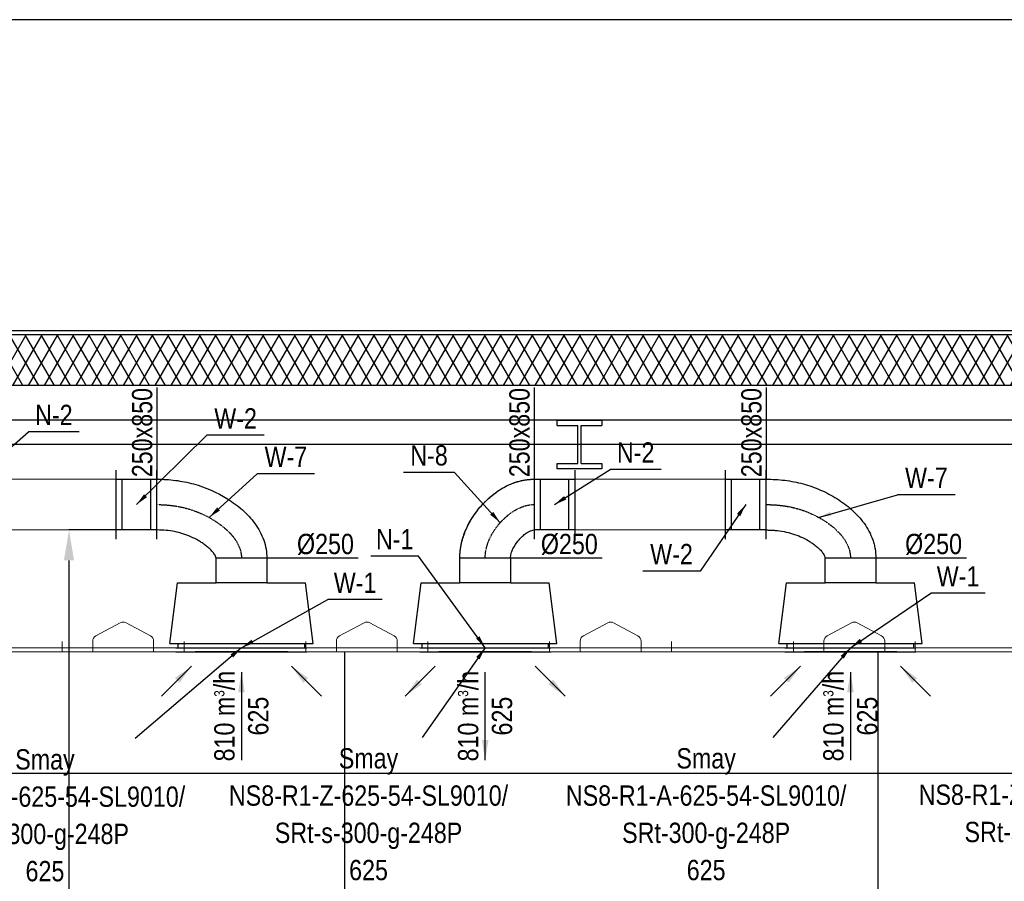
# Model space of a CAD drawing. Header units: millimetres. Extents: x -32221 to 212500, y 31663 to 93766.
# Tile 194 of 256: x 30783 to 35631, y 86812 to 91053. Entities that reach past the tile are written whole.
import ezdxf

# ---------------------------------------------------------------- set-up
doc = ezdxf.new("R2010")
doc.units = ezdxf.units.MM
doc.linetypes.add('DASHDOT', pattern=[1, 0.5, -0.25, 0, -0.25])
for name, color, linetype in [('dwuteowniki', 250, 'Continuous'), ('FLUID-N', 7, 'Continuous'), ('FLUID-N-100-ARRGR', 7, 'Continuous'), ('FLUID-N-100-INF', 7, 'Continuous'), ('FLUID-N-100-NUM', 7, 'Continuous'), ('FLUID-N-SYM', 7, 'Continuous'), ('FLUID-W', 7, 'Continuous'), ('FLUID-W-100-ARRGR', 7, 'Continuous'), ('FLUID-W-100-INF', 7, 'Continuous'), ('FLUID-W-100-NUM', 7, 'Continuous'), ('FLUID-W-SYM', 7, 'Continuous'), ('osie', 250, 'Continuous'), ('plyty scienne', 250, 'Continuous'), ('Sciany', 250, 'Continuous')]:
    doc.layers.add(name, color=color, linetype=linetype)
for name, color, linetype, lineweight in [('kasetony', 42, 'Continuous', 5), ('lampy', 30, 'Continuous', 9), ('urządzenia', 3, 'Continuous', 15)]:
    doc.layers.add(name, color=color, linetype=linetype, lineweight=lineweight)
doc.styles.add('FDBES', font='simplex.shx')
doc.styles.get("Standard").update_dxf_attribs({"font": 'ARIALN.TTF'})
doc.linetypes.add('ZIGZAG', pattern='A,0.0001,-0.2,[131,ltypeshp.shx,S=0.2,R=0,X=-0.2,Y=0],-0.4,[131,ltypeshp.shx,S=0.2,R=180,X=0.2,Y=0],-0.2', length=0.8001)
doc.dimstyles.new('FDBES', dxfattribs={"dimscale": 50, "dimtxt": 4, "dimasz": 2.5, "dimexe": 0.8, "dimexo": 2, "dimgap": 1, "dimtad": 1, "dimdsep": 46, "dimtxsty": 'FDBES', "dimcen": 2.5, "dimclrd": 4, "dimclre": 5, "dimadec": 0, "dimazin": 0, "dimtfac": 1, "dimtmove": 0, "dimatfit": 3, "dimfxl": 1, "dimarcsym": 0})
doc.dimstyles.new('ISO-25', dxfattribs={"dimtxt": 2.5, "dimasz": 2.5, "dimexe": 1.25, "dimexo": 0.625, "dimtad": 1, "dimtxsty": 'Standard', "dimcen": 2.5, "dimadec": 0, "dimazin": 0, "dimtfac": 1, "dimtmove": 0, "dimatfit": 3, "dimfxl": 1, "dimarcsym": 0})

# ---------------------------------------------------------------- blocks, each defined once
blk = doc.blocks.new('*U4652')
at = {"color": 14, "linetype": 'Continuous', "lineweight": -2}
for p, q in [((0, 125), (0, 119.9)), ((0, 119.9), (0, -119.9)), ((0, -119.9), (0, -125))]:
    blk.add_line(p, q, dxfattribs=at)
at = {"color": 20, "linetype": 'ZIGZAG', "lineweight": -2, "ltscale": 50}
for points, knots in [([(-389.5, -415.7), (-389.4, -400.2), (-388.7, -369.3), (-383.1, -307.7), (-368.6, -232.4), (-338.2, -146.4), (-296, -66.2), (-242.3, 7.1), (-186.3, 59.4), (-134, 92), (-98.6, 107.6), (-69, 116.5), (-38.7, 123.3), (-15.5, 124.4), (0, 125)], [0, 0, 0, 0, 46.439989, 92.879979, 185.759958, 278.639937, 371.519915, 464.399894, 557.279873, 603.719863, 650.159852, 673.379847, 696.599841, 743.039831, 743.039831, 743.039831, 743.039831]), ([(-139.5, -415.7), (-139.4, -408.2), (-139.3, -393.2), (-137.3, -363.3), (-132.4, -326.6), (-121.9, -284.6), (-106.9, -244.9), (-90.8, -213.8), (-76, -190.1), (-63.9, -173.2), (-50.5, -157.3), (-38.3, -145.3), (-27.7, -136.8), (-19.2, -131.2), (-11.8, -127.5), (-6.2, -125.7), (-2.8, -125.1), (-0.9, -125), (0, -125)], [0, 0, 0, 0, 22.518812, 45.037625, 90.075249, 135.112874, 180.150499, 225.188124, 247.706936, 270.225748, 292.744561, 315.263373, 326.522779, 337.782186, 349.041592, 354.671295, 357.486146, 360.300998, 360.300998, 360.300998, 360.300998])]:
    blk.add_open_spline(points, degree=3, knots=knots, dxfattribs=at)
at = {"layer": 'FLUID-W-SYM', "color": 2, "linetype": 'DASHDOT', "lineweight": -3}
blk.add_open_spline([(-264.5, -415.7), (-264.5, -325), (-230.3, -156.1), (-87, 0), (0, 0)], degree=3, knots=[0, 0, 0, 0, 272.14709, 533.153657, 533.153657, 533.153657, 533.153657], dxfattribs=at)
blk = doc.blocks.new('*U4653')
at = {"color": 14, "linetype": 'Continuous', "lineweight": -3}
for p, q in [((-125, 0), (-124.9, 0)), ((124.9, 0), (125, 0))]:
    blk.add_line(p, q, dxfattribs=at)
at = {"color": 14, "linetype": 'Continuous', "lineweight": -2}
blk.add_line((264.5, -115.9), (264.5, -365.9), dxfattribs=at)
at = {"color": 20, "linetype": 'ZIGZAG', "lineweight": -2, "ltscale": 50}
for points, knots in [([(264.5, -365.9), (254.9, -365.9), (236, -365), (211.3, -361.9), (184.3, -356.5), (155.2, -348.4), (122, -335.6), (90.5, -320.2), (60.9, -302.5), (33, -282.7), (14.4, -267.4), (3.9, -258.1), (-0.2, -254.3), (-7.5, -247.5), (-21.8, -233.5), (-41.3, -212.1), (-59.5, -188.6), (-73, -168.5), (-84.2, -150.1), (-95.8, -127.9), (-105.7, -104.1), (-113, -82.2), (-118.1, -62.7), (-121.9, -42.4), (-124.3, -21.5), (-124.9, -7.2), (-124.9, 0)], [0, 0, 0, 0, 17.791735, 35.583471, 47.444628, 71.166942, 94.889256, 118.61157, 142.333884, 166.056198, 189.778512, 192.743801, 195.70909, 201.639669, 213.500826, 237.22314, 260.945454, 272.806611, 284.667768, 302.459503, 320.251238, 332.112395, 343.973552, 355.834709, 367.695866, 379.557023, 379.557023, 379.557023, 379.557023]), ([(264.5, -365.9), (252.3, -365.6), (227.9, -364.7), (179.7, -356.4), (121.5, -337.4), (57.1, -301.8), (-0.6, -256.5), (-50.9, -203.1), (-91.4, -141.7), (-113.8, -84.6), (-123.6, -36.6), (-124.6, -12.2), (-125, 0)], [0, 0, 0, 0, 36.600048, 73.200096, 146.400192, 219.600289, 292.800385, 366.000481, 439.200577, 512.400673, 549.000722, 585.60077, 585.60077, 585.60077, 585.60077]), ([(264.5, -115.9), (256.5, -115.7), (240.4, -113.5), (210.3, -101.8), (183.4, -83.7), (159.7, -61.9), (143.9, -43.7), (130.7, -23.5), (125.3, -8), (125, 0)], [0, 0, 0, 0, 24.151422, 48.302845, 96.60569, 120.757112, 144.908535, 169.059957, 193.21138, 193.21138, 193.21138, 193.21138])]:
    blk.add_open_spline(points, degree=3, knots=knots, dxfattribs=at)
at = {"layer": 'FLUID-N-SYM', "color": 2, "linetype": 'DASHDOT', "lineweight": -3}
blk.add_open_spline([(264.5, -240.9), (201, -240.9), (78.5, -181.9), (0, -63), (0, 0)], degree=3, knots=[0, 0, 0, 0, 190.635936, 379.557023, 379.557023, 379.557023, 379.557023], dxfattribs=at)
blk = doc.blocks.new('*U4654')
at = {"color": 14, "linetype": 'Continuous', "lineweight": -2}
for p, q in [((0, 125), (0, 124.1)), ((0, 124.1), (0, -124.1)), ((0, -124.1), (0, -125))]:
    blk.add_line(p, q, dxfattribs=at)
at = {"color": 20, "linetype": 'ZIGZAG', "lineweight": -2, "ltscale": 50}
blk.add_line((-139.5, -413.7), (-139.5, -417), dxfattribs=at)
for points, knots in [([(-389.5, -417), (-389.4, -401.7), (-388.7, -371.1), (-382.9, -310.1), (-362.3, -204.9), (-312.6, -92.2), (-240.5, 6.6), (-184.5, 59.1), (-132.6, 91.9), (-90.5, 110.4), (-46, 122.7), (-15.3, 124.3), (0, 125)], [0, 0, 0, 0, 45.920024, 91.840048, 183.680097, 367.360194, 459.200242, 551.040291, 596.960315, 642.880339, 688.800363, 734.720388, 734.720388, 734.720388, 734.720388]), ([(0, -125), (-3.5, -125.2), (-10.2, -127.2), (-19.3, -132.3), (-27.8, -138.4), (-38.4, -147.4), (-50.6, -160), (-63.9, -176.3), (-76, -193.4), (-90.7, -217.3), (-106.7, -248.5), (-121.7, -288), (-132.1, -329), (-138.2, -371.1), (-139.3, -399.5), (-139.5, -413.7)], [0, 0, 0, 0, 10.643801, 21.287602, 31.931403, 42.575203, 63.862805, 85.150407, 106.438008, 127.72561, 170.300813, 212.876017, 255.45122, 298.026423, 340.601627, 340.601627, 340.601627, 340.601627])]:
    blk.add_open_spline(points, degree=3, knots=knots, dxfattribs=at)
at = {"layer": 'FLUID-W-SYM', "color": 2, "linetype": 'DASHDOT', "lineweight": -3}
blk.add_open_spline([(-264.5, -417), (-264.5, -327.8), (-229.6, -159.3), (-85.5, 0), (0, 0)], degree=3, knots=[0, 0, 0, 0, 267.526487, 523.87698, 523.87698, 523.87698, 523.87698], dxfattribs=at)
blk = doc.blocks.new('*U4805')
at = {"color": 0, "linetype": 'ByBlock', "lineweight": -2}
for p, q in [((-100, 0, -125), (100, 0, -125)), ((100, 0, 125), (-100, 0, 125))]:
    blk.add_line(p, q, dxfattribs=at)
at = {"color": 14, "linetype": 'Continuous', "lineweight": -2}
for p, q in [((-100, 0, -170), (-100, 0, 170)), ((100, 0, -170), (100, 0, 170))]:
    blk.add_line(p, q, dxfattribs=at)
at = {"color": 1, "linetype": 'Continuous', "lineweight": -3}
for p, q in [((-70, 0, -125), (-70, 0, 125)), ((70, 0, -125), (70, 0, 125))]:
    blk.add_line(p, q, dxfattribs=at)
blk = doc.blocks.new('*U4806')
at = {"color": 0, "linetype": 'ByBlock', "lineweight": -2}
for p, q in [((-100, 0, -125), (100, 0, -125)), ((100, 0, 125), (-100, 0, 125))]:
    blk.add_line(p, q, dxfattribs=at)
at = {"color": 14, "linetype": 'Continuous', "lineweight": -2}
for p, q in [((-100, 0, -170), (-100, 0, 170)), ((100, 0, -170), (100, 0, 170))]:
    blk.add_line(p, q, dxfattribs=at)
at = {"color": 5, "linetype": 'Continuous', "lineweight": -3}
for p, q in [((-70, 0, -125), (-70, 0, 125)), ((70, 0, -125), (70, 0, 125))]:
    blk.add_line(p, q, dxfattribs=at)
blk = doc.blocks.new('*U4809')
at = {"color": 0, "linetype": 'ByBlock', "lineweight": -2}
for p, q in [((-100, 0, -125), (100, 0, -125)), ((100, 0, 125), (-100, 0, 125))]:
    blk.add_line(p, q, dxfattribs=at)
at = {"color": 14, "linetype": 'Continuous', "lineweight": -2}
for p, q in [((-100, 0, -170), (-100, 0, 170)), ((100, 0, -170), (100, 0, 170))]:
    blk.add_line(p, q, dxfattribs=at)
at = {"color": 1, "linetype": 'Continuous', "lineweight": -3}
for p, q in [((-70, 0, -125), (-70, 0, 125)), ((70, 0, -125), (70, 0, 125))]:
    blk.add_line(p, q, dxfattribs=at)
blk = doc.blocks.new('*U4643')
at = {"color": 0, "linetype": 'ByBlock', "lineweight": -2}
for p, q in [((-352.5, 0, -20), (-315.7, 0, -320)), ((-352.5, 0, -20), (352.5, 0, -20)), ((-322.5, 0), (-312.5, 0)), ((-315.7, 0, -320), (-125, 0, -320)), ((-312.5, 0), (312.5, 0)), ((-312.5, 0, -20), (-312.5, 0, 0)), ((125, 0, -320), (-125, 0, -320)), ((-125, 0, -320), (-125, 0, -440)), ((125, 0, -440), (-125, 0, -440)), ((125, 0, -320), (315.7, 0, -320)), ((125, 0, -440), (125, 0, -320)), ((312.5, 0), (322.5, 0)), ((312.5, 0, 0), (312.5, 0, -20)), ((352.5, 0, -20), (315.7, 0, -320))]:
    blk.add_line(p, q, dxfattribs=at)
at = {"color": 14, "linetype": 'Continuous', "lineweight": -2}
blk.add_line((-322.5, 0, 20), (322.5, 0, 20), dxfattribs=at)
at = {"color": 5, "linetype": 'Continuous', "lineweight": -3}
for p, q in [((228, 0, 20), (-228, 0, 20)), ((-228, 0, 20), (228, 0, 20))]:
    blk.add_line(p, q, dxfattribs=at)
blk = doc.blocks.new('*U4647')
at = {"color": 0, "linetype": 'ByBlock', "lineweight": -2}
for p, q in [((-352.5, 0, -20), (-315.7, 0, -320)), ((-352.5, 0, -20), (352.5, 0, -20)), ((-322.5, 0), (-312.5, 0)), ((-315.7, 0, -320), (-125, 0, -320)), ((-312.5, 0), (312.5, 0)), ((-312.5, 0, -20), (-312.5, 0, 0)), ((125, 0, -320), (-125, 0, -320)), ((-125, 0, -320), (-125, 0, -440)), ((125, 0, -440), (-125, 0, -440)), ((125, 0, -320), (315.7, 0, -320)), ((125, 0, -440), (125, 0, -320)), ((312.5, 0), (322.5, 0)), ((312.5, 0, 0), (312.5, 0, -20)), ((352.5, 0, -20), (315.7, 0, -320))]:
    blk.add_line(p, q, dxfattribs=at)
at = {"color": 14, "linetype": 'Continuous', "lineweight": -2}
blk.add_line((-322.5, 0, 20), (322.5, 0, 20), dxfattribs=at)
at = {"color": 1, "linetype": 'Continuous', "lineweight": -3}
for p, q in [((228, 0, 20), (-228, 0, 20)), ((-228, 0, 20), (228, 0, 20))]:
    blk.add_line(p, q, dxfattribs=at)
blk = doc.blocks.new('*U4648')
at = {"color": 0, "linetype": 'ByBlock', "lineweight": -2}
for p, q in [((-352.5, 0, -20), (-315.7, 0, -320)), ((-352.5, 0, -20), (352.5, 0, -20)), ((-315.7, 0, -320), (-125, 0, -320)), ((-312.5, 0), (312.5, 0)), ((125, 0, -320), (-125, 0, -320)), ((-125, 0, -320), (-125, 0, -440)), ((125, 0, -440), (-125, 0, -440)), ((125, 0, -320), (315.7, 0, -320)), ((125, 0, -440), (125, 0, -320)), ((312.5, 0), (322.5, 0)), ((312.5, 0, 0), (312.5, 0, -20)), ((352.5, 0, -20), (315.7, 0, -320)), ((-322.5, 0), (-312.5, 0)), ((-312.5, 0, -20), (-312.5, 0, 0))]:
    blk.add_line(p, q, dxfattribs=at)
at = {"color": 14, "linetype": 'Continuous', "lineweight": -2}
blk.add_line((-322.5, 0, 20), (322.5, 0, 20), dxfattribs=at)
at = {"color": 1, "linetype": 'Continuous', "lineweight": -3}
for p, q in [((228, 0, 20), (-228, 0, 20)), ((-228, 0, 20), (228, 0, 20))]:
    blk.add_line(p, q, dxfattribs=at)
blk = doc.blocks.new('*D4812')
at = {"layer": 'Defpoints', "color": 0}
for p in [(31287.6, 88541.1), (27644.2, 81338.6), (31025.4, 81338.6)]:
    blk.add_point(p, dxfattribs=at)
at = {"layer": 'FLUID-N', "color": 0, "lineweight": -2}
for p, q in [((31287, 88541.1), (31024.2, 88541.1)), ((31025.4, 88391.1), (31025.4, 81488.6)), ((27644.9, 81338.6), (31026.7, 81338.6))]:
    blk.add_line(p, q, dxfattribs=at)
at = {"layer": 'FLUID-N', "color": 0}
for points in [[(31050.4, 88391.1), (31000.4, 88391.1), (31025.4, 88541.1)], [(31000.4, 81488.6), (31050.4, 81488.6), (31025.4, 81338.6)]]:
    blk.add_solid(points, dxfattribs=at)
at = {"layer": 'FLUID-N', "color": 0, "insert": (30874.5, 84939.9), "char_height": 250, "attachment_point": 5, "rotation": 90}
blk.add_mtext('7202,5', dxfattribs=at)
blk = doc.blocks.new('*U4676')
at = {"color": 0, "insert": (0, -216.8), "char_height": 100, "attachment_point": 5, "rotation": 90}
blk.add_mtext('810 m{\\A2;\\H0.5x;3}/h\\P625', dxfattribs=at)
at = {"color": 0}
blk.add_leader([(0, -433.6), (0, 0)], dimstyle='FDBES', override={"dimscale": 40, "dimclrd": 0}, dxfattribs=at)
blk = doc.blocks.new('*U4677')
at = {"color": 0}
blk.add_leader([(148.5, -148.5), (0, 0)], dimstyle='FDBES', override={"dimscale": 40, "dimclrd": 0}, dxfattribs=at)
blk = doc.blocks.new('*U4678')
at = {"color": 0}
blk.add_leader([(-148.5, -148.5), (0, 0)], dimstyle='FDBES', override={"dimscale": 40, "dimclrd": 0}, dxfattribs=at)
blk = doc.blocks.new('*U4688')
at = {"color": 0, "insert": (0, -216.8), "char_height": 100, "attachment_point": 5, "rotation": 90}
blk.add_mtext('810 m{\\A2;\\H0.5x;3}/h\\P625', dxfattribs=at)
at = {"color": 0}
blk.add_leader([(0, 0), (0, -433.6)], dimstyle='FDBES', override={"dimscale": 40, "dimclrd": 0}, dxfattribs=at)
blk = doc.blocks.new('*U4689')
at = {"color": 0}
blk.add_leader([(0, 0), (148.5, -148.5)], dimstyle='FDBES', override={"dimscale": 40, "dimclrd": 0}, dxfattribs=at)
blk = doc.blocks.new('*U4690')
at = {"color": 0}
blk.add_leader([(0, 0), (-148.5, -148.5)], dimstyle='FDBES', override={"dimscale": 40, "dimclrd": 0}, dxfattribs=at)
blk = doc.blocks.new('*U4691')
at = {"color": 0, "insert": (0, -216.8), "char_height": 100, "attachment_point": 5, "rotation": 90}
blk.add_mtext('810 m{\\A2;\\H0.5x;3}/h\\P625', dxfattribs=at)
at = {"color": 0}
blk.add_leader([(0, 0), (0, -433.6)], dimstyle='FDBES', override={"dimscale": 40, "dimclrd": 0}, dxfattribs=at)
blk = doc.blocks.new('*U4692')
at = {"color": 0}
blk.add_leader([(0, 0), (148.5, -148.5)], dimstyle='FDBES', override={"dimscale": 40, "dimclrd": 0}, dxfattribs=at)
blk = doc.blocks.new('*U4693')
at = {"color": 0}
blk.add_leader([(0, 0), (-148.5, -148.5)], dimstyle='FDBES', override={"dimscale": 40, "dimclrd": 0}, dxfattribs=at)
blk = doc.blocks.new('*U4815')
at = {"color": 6}
blk.add_line((660.5, 358.1), (410.5, 358.1), dxfattribs=at)
at = {"color": 0, "insert": (535.5, 358.1), "char_height": 100, "attachment_point": 5}
blk.add_mtext('N-2\\P ', dxfattribs=at)
blk.add_leader([(0, 0), (410.5, 358.1)], dimstyle='FDBES', override={"dimscale": 25, "dimclrd": 256, "dimclre": 256})
blk = doc.blocks.new('*U4816')
at = {"color": 6}
blk.add_line((629.3, 341), (347.1, 341), dxfattribs=at)
at = {"color": 0, "insert": (488.2, 341), "char_height": 100, "attachment_point": 5}
blk.add_mtext('W-2\\P ', dxfattribs=at)
blk.add_leader([(0, 0), (347.1, 341)], dimstyle='FDBES', override={"dimscale": 25, "dimclrd": 256, "dimclre": 256})
blk = doc.blocks.new('*U4817')
at = {"color": 6}
blk.add_line((360.2, 416.7), (77.4, 416.7), dxfattribs=at)
at = {"color": 0, "insert": (218.8, 416.7), "char_height": 100, "attachment_point": 5}
blk.add_mtext('W-7\\P ', dxfattribs=at)
blk.add_leader([(-159.1, 200.9), (77.4, 416.7)], dimstyle='FDBES', override={"dimscale": 25, "dimclrd": 256, "dimclre": 256})
blk = doc.blocks.new('*U4818')
at = {"color": 6}
blk.add_line((693.1, 236.5), (426, 236.5), dxfattribs=at)
at = {"color": 0, "insert": (559.6, 236.5), "char_height": 100, "attachment_point": 5}
blk.add_mtext('W-1\\P ', dxfattribs=at)
blk.add_leader([(0, 0), (426, 236.5)], dimstyle='FDBES', override={"dimscale": 25, "dimclrd": 256, "dimclre": 256})
blk = doc.blocks.new('*U4819')
at = {"color": 6}
blk.add_line((-328.1, 450.9), (-563, 450.9), dxfattribs=at)
at = {"color": 0, "insert": (-445.6, 450.9), "char_height": 100, "attachment_point": 5}
blk.add_mtext('N-1\\P ', dxfattribs=at)
blk.add_leader([(0, 0), (-328.1, 450.9)], dimstyle='FDBES', override={"dimscale": 25, "dimclrd": 256, "dimclre": 256})
blk = doc.blocks.new('*U4820')
at = {"color": 6}
blk.add_line((-391.8, 158.3), (-642.7, 158.3), dxfattribs=at)
at = {"color": 0, "insert": (-517.3, 158.3), "char_height": 100, "attachment_point": 5}
blk.add_mtext('N-8\\P ', dxfattribs=at)
blk.add_leader([(-166.6, -89.2), (-391.8, 158.3)], dimstyle='FDBES', override={"dimscale": 25, "dimclrd": 256, "dimclre": 256})
blk = doc.blocks.new('*U4821')
at = {"color": 6}
blk.add_line((525.1, 173), (275.1, 173), dxfattribs=at)
at = {"color": 0, "insert": (400.1, 173), "char_height": 100, "attachment_point": 5}
blk.add_mtext('N-2\\P ', dxfattribs=at)
blk.add_leader([(0, 0), (275.1, 173)], dimstyle='FDBES', override={"dimscale": 25, "dimclrd": 256, "dimclre": 256})
blk = doc.blocks.new('*U4822')
at = {"color": 6}
blk.add_line((-224.4, -327.1), (-506.6, -327.1), dxfattribs=at)
at = {"color": 0, "insert": (-365.5, -327.1), "char_height": 100, "attachment_point": 5}
blk.add_mtext('W-2\\P ', dxfattribs=at)
blk.add_leader([(0, 0), (-224.4, -327.1)], dimstyle='FDBES', override={"dimscale": 25, "dimclrd": 256, "dimclre": 256})
blk = doc.blocks.new('*U4823')
at = {"color": 6}
blk.add_line((663.2, 268), (396.1, 268), dxfattribs=at)
at = {"color": 0, "insert": (529.7, 268), "char_height": 100, "attachment_point": 5}
blk.add_mtext('W-1\\P ', dxfattribs=at)
blk.add_leader([(0, 0), (396.1, 268)], dimstyle='FDBES', override={"dimscale": 25, "dimclrd": 256, "dimclre": 256})
blk = doc.blocks.new('*U4830')
at = {"color": 6}
blk.add_line((515.3, 313.3), (232.4, 313.3), dxfattribs=at)
at = {"color": 0, "insert": (373.8, 313.3), "char_height": 100, "attachment_point": 5}
blk.add_mtext('W-7\\P ', dxfattribs=at)
blk.add_leader([(-156.9, 201.7), (232.4, 313.3)], dimstyle='FDBES', override={"dimscale": 25, "dimclrd": 256, "dimclre": 256})
blk = doc.blocks.new('*U4856')
at = {"color": 0, "insert": (-967.6, -825.6), "char_height": 100, "width": 1600, "attachment_point": 5, "line_spacing_factor": 1.1}
blk.add_mtext('Smay\\PNS8-R1-A-625-54-SL9010/ SRt-300-g-248P\\P625', dxfattribs=at)
at = {"color": 0}
blk.add_leader([(0, 0), (-524.2, -447.3)], dimstyle='FDBES', override={"dimscale": 25, "dimclrd": 0, "dimclre": 0}, dxfattribs=at)
blk = doc.blocks.new('*U4857')
at = {"color": 0, "insert": (-574.4, -820.3), "char_height": 100, "width": 1600, "attachment_point": 5, "line_spacing_factor": 1.1}
blk.add_mtext('Smay\\PNS8-R1-Z-625-54-SL9010/ SRt-s-300-g-248P\\P625', dxfattribs=at)
at = {"color": 0}
blk.add_leader([(0, 0), (-309.5, -442)], dimstyle='FDBES', override={"dimscale": 25, "dimclrd": 0, "dimclre": 0}, dxfattribs=at)
blk = doc.blocks.new('*U4858')
at = {"color": 0, "insert": (-710.6, -820.3), "char_height": 100, "width": 1600, "attachment_point": 5, "line_spacing_factor": 1.1}
blk.add_mtext('Smay\\PNS8-R1-A-625-54-SL9010/ SRt-300-g-248P\\P625', dxfattribs=at)
at = {"color": 0}
blk.add_leader([(0, 0), (-382.9, -442)], dimstyle='FDBES', override={"dimscale": 25, "dimclrd": 0, "dimclre": 0}, dxfattribs=at)
blk = doc.blocks.new('*U4859')
at = {"color": 0, "insert": (-775.7, -816.2), "char_height": 100, "width": 1600, "attachment_point": 5, "line_spacing_factor": 1.1}
blk.add_mtext('Smay\\PNS8-R1-Z-625-54-SL9010/ SRt-s-300-g-248P\\P625', dxfattribs=at)
at = {"color": 0}
blk.add_leader([(0, 0), (-416.1, -437.8)], dimstyle='FDBES', override={"dimscale": 25, "dimclrd": 0, "dimclre": 0}, dxfattribs=at)

msp = doc.modelspace()

# ---------------------------------------------------------------- hatches: boundary and pattern name
at = {"layer": 'Sciany', "transparency": 33554687}
h = msp.add_hatch(dxfattribs=at)
h.set_pattern_fill('DIAMONDS', color=256, scale=21.27, style=0)
h.set_pattern_definition([(60, (-132983.55, 38646.14), (-58.484644, 33.766125), []), (120, (-132983.55, 38646.14), (-58.484644, -33.766125), [])])
h.paths.add_polyline_path([(25528.509, 89251.64), (39428.888, 89251.64), (39428.888, 89601.64), (39633.277, 89601.64), (39633.277, 88961.64), (39735.391, 88961.64), (39735.391, 89701.64), (39428.962, 89701.64), (39328.962, 89701.64), (39328.962, 89501.64), (25628.509, 89501.64), (25628.509, 89711.64), (25528.509, 89711.64), (25221.162, 89711.64), (25221.162, 89501.64), (11520.635, 89501.64), (11520.635, 89701.64), (11420.635, 89701.64), (11114.206, 89701.64), (11114.206, 80438.64), (11216.321, 80438.64), (11216.321, 89601.64), (11420.71, 89601.64), (11420.71, 89251.64), (25324.12, 89251.64), (25324.12, 89611.64), (25528.435, 89611.64)])

# ---------------------------------------------------------------- linework, layer by layer
at = {"layer": 'dwuteowniki'}
for p, q in [((33428.96, 89081.64), (33648.96, 89081.64)), ((33428.96, 89055.64), (33428.96, 89081.64)), ((33648.96, 89081.64), (33648.96, 89055.64)), ((33428.96, 89055.64), (33530.96, 89055.64)), ((33530.96, 88867.64), (33530.96, 89055.64)), ((33546.96, 89055.64), (33648.96, 89055.64)), ((33546.96, 88867.64), (33546.96, 89055.64)), ((33428.96, 88841.64), (33428.96, 88867.64)), ((33428.96, 88867.64), (33530.96, 88867.64)), ((33546.96, 88867.64), (33648.96, 88867.64)), ((33648.96, 88867.64), (33648.96, 88841.64)), ((33648.96, 88841.64), (33428.96, 88841.64))]:
    msp.add_line(p, q, dxfattribs=at)
at = {"layer": 'FLUID-N'}
for p, q in [((31457.588, 89242.221, 38410.406), (31457.588, 88791.14, 38410.406)), ((33315.533, 89242.221, 38410.406), (33315.533, 88791.14, 38410.406)), ((34457.588, 89242.22, 38410.406), (34457.588, 88791.14, 38410.406)), ((32449.801, 88401.64, 38365.692), (31998.72, 88401.64, 38365.692)), ((33650.763, 88401.64, 38398.819), (33199.682, 88401.64, 38398.819)), ((35444.289, 88401.64, 38301.933), (34993.208, 88401.64, 38301.933))]:
    msp.add_line(p, q, dxfattribs=at)
at = {"layer": 'kasetony'}
for p, q in [((30992.092, 87961.64), (30392.092, 87961.64)), ((30992.092, 87941.64), (30992.092, 87991.64)), ((31592.092, 87961.64), (30992.092, 87961.64)), ((30992.092, 87961.64), (30992.092, 87941.64)), ((31592.092, 87941.64), (31592.092, 87991.64)), ((32192.092, 87961.64), (31592.092, 87961.64)), ((31592.092, 87961.64), (31592.092, 87941.64)), ((32192.092, 87941.64), (32192.092, 87991.64)), ((32792.092, 87961.64), (32192.092, 87961.64)), ((32192.092, 87961.64), (32192.092, 87941.64)), ((32792.092, 87941.64), (32792.092, 87991.64)), ((33392.092, 87961.64), (32792.092, 87961.64)), ((32792.092, 87961.64), (32792.092, 87941.64)), ((33392.092, 87941.64), (33392.092, 87991.64)), ((33992.092, 87961.64), (33392.092, 87961.64)), ((33392.092, 87961.64), (33392.092, 87941.64)), ((33992.092, 87941.64), (33992.092, 87991.64)), ((34592.092, 87961.64), (33992.092, 87961.64)), ((33992.092, 87961.64), (33992.092, 87941.64)), ((34592.092, 87941.64), (34592.092, 87991.64)), ((35192.092, 87961.64), (34592.092, 87961.64)), ((34592.092, 87961.64), (34592.092, 87941.64)), ((35192.092, 87941.64), (35192.092, 87991.64)), ((35792.092, 87961.64), (35192.092, 87961.64)), ((35192.092, 87961.64), (35192.092, 87941.64)), ((30392.092, 87941.64), (30992.092, 87941.64)), ((30992.092, 87941.64), (31592.092, 87941.64)), ((31592.092, 87941.64), (32192.092, 87941.64)), ((32192.092, 87941.64), (32792.092, 87941.64)), ((32792.092, 87941.64), (33392.092, 87941.64)), ((33392.092, 87941.64), (33992.092, 87941.64)), ((33992.092, 87941.64), (34592.092, 87941.64)), ((34592.092, 87941.64), (35192.092, 87941.64)), ((35192.092, 87941.64), (35792.092, 87941.64))]:
    msp.add_line(p, q, dxfattribs=at)
at = {"layer": 'lampy'}
for p, q in [((31157.974, 88020.111), (31277.974, 88084.111)), ((31426.21, 88020.111), (31306.21, 88084.111)), ((32357.974, 88020.111), (32477.974, 88084.111)), ((32626.21, 88020.111), (32506.21, 88084.111)), ((33557.974, 88020.111), (33677.974, 88084.111)), ((33826.21, 88020.111), (33706.21, 88084.111)), ((34757.974, 88020.111), (34877.974, 88084.111)), ((35026.21, 88020.111), (34906.21, 88084.111)), ((31142.092, 87961.64), (31142.092, 87993.64)), ((31142.092, 87941.64), (31142.092, 87961.64)), ((31142.092, 87961.64), (31442.092, 87961.64)), ((31442.092, 87961.64), (31442.092, 87993.64)), ((31442.092, 87941.64), (31442.092, 87961.64)), ((32342.092, 87961.64), (32342.092, 87993.64)), ((32342.092, 87941.64), (32342.092, 87961.64)), ((32342.092, 87961.64), (32642.092, 87961.64)), ((32642.092, 87961.64), (32642.092, 87993.64)), ((32642.092, 87941.64), (32642.092, 87961.64)), ((33542.092, 87961.64), (33542.092, 87993.64)), ((33542.092, 87941.64), (33542.092, 87961.64)), ((33542.092, 87961.64), (33842.092, 87961.64)), ((33842.092, 87961.64), (33842.092, 87993.64)), ((33842.092, 87941.64), (33842.092, 87961.64)), ((34742.092, 87961.64), (34742.092, 87993.64)), ((34742.092, 87941.64), (34742.092, 87961.64)), ((34742.092, 87961.64), (35042.092, 87961.64)), ((35042.092, 87961.64), (35042.092, 87993.64)), ((35042.092, 87941.64), (35042.092, 87961.64)), ((31142.092, 87941.64), (31442.092, 87941.64)), ((32342.092, 87941.64), (32642.092, 87941.64)), ((33542.092, 87941.64), (33842.092, 87941.64)), ((34742.092, 87941.64), (35042.092, 87941.64))]:
    msp.add_line(p, q, dxfattribs=at)
for centre, start, end in [((31292.092, 88057.64), 61.927513, 118.072487), ((32492.092, 88057.64), 61.927513, 118.072487), ((33692.092, 88057.64), 61.927513, 118.072487), ((34892.092, 88057.64), 61.927513, 118.072487), ((31172.092, 87993.64), 118.072487, 180), ((31412.092, 87993.64), 0, 61.927513), ((32372.092, 87993.64), 118.072487, 180), ((32612.092, 87993.64), 0, 61.927513), ((33572.092, 87993.64), 118.072487, 180), ((33812.092, 87993.64), 0, 61.927513), ((34772.092, 87993.64), 118.072487, 180), ((35012.092, 87993.64), 0, 61.927513)]:
    msp.add_arc(centre, 30, start, end, dxfattribs=at)
at = {"layer": 'osie'}
for p, q in [((41158.674, 91053.283), (9702.79, 91053.283)), ((41158.674, 88961.64), (9702.79, 88961.64))]:
    msp.add_line(p, q, dxfattribs=at)
at = {"layer": 'plyty scienne'}
for p, q in [((32382.901, 87341.64), (32382.901, 87941.64)), ((35009.874, 87341.64), (35009.874, 87941.64)), ((39389.323, 87341.64), (26150.301, 87341.64)), ((32382.901, 86741.64), (32382.901, 87341.64)), ((35009.874, 86741.64), (35009.874, 87341.64))]:
    msp.add_line(p, q, dxfattribs=at)
at = {"layer": 'Sciany'}
for p, q in [((39328.962, 89501.64), (25628.509, 89501.64)), ((39308.962, 89521.64), (25648.509, 89521.64)), ((39428.962, 89251.64), (25528.435, 89251.64)), ((39428.962, 89081.64), (25528.509, 89081.64))]:
    msp.add_line(p, q, dxfattribs=at)
at = {"layer": 'urządzenia', "elevation": 38410.406}
for points in [[(30515.533, 88791.14), (31257.588, 88791.14), (31257.588, 88541.14), (30515.533, 88541.14)], [(33515.533, 88791.14), (34257.588, 88791.14), (34257.588, 88541.14), (33515.533, 88541.14)]]:
    msp.add_lwpolyline(points, close=True, dxfattribs=at)

# ---------------------------------------------------------------- block references
at = {"layer": 'FLUID-N', "color": 5, "linetype": 'Continuous', "extrusion": (-6.12323e-17, -1, 4.28626e-16), "rotation": 360}
msp.add_blockref('*U4806', (33415.533, 38410.406, -88666.14), dxfattribs=at)
at = {"layer": 'FLUID-N', "color": 5, "linetype": 'Continuous', "rotation": 270}
msp.add_blockref('*U4653', (33315.533, 88666.14, 38410.406), dxfattribs=at)
at = {"layer": 'FLUID-N', "color": 5, "linetype": 'Continuous', "extrusion": (-1.83697e-16, -1, 1.83697e-16), "rotation": 360}
msp.add_blockref('*U4643', (33074.683, 38398.819, -87961.64), dxfattribs=at)
at = {"layer": 'FLUID-N-100-ARRGR', "rotation": 360}
for name, p in [('*U4678', (32828.972, 87870.929, 38398.819)), ('*U4676', (33074.683, 87841.64, 38398.819)), ('*U4677', (33320.393, 87870.929, 38398.819))]:
    msp.add_blockref(name, p, dxfattribs=at)
at = {"layer": 'FLUID-N-100-INF', "linetype": 'ByBlock'}
for name, p in [('*U4857', (33074.683, 87961.64, 38398.819)), ('*U4859', (36672.35, 87961.64, 38387.18))]:
    msp.add_blockref(name, p, dxfattribs=at)
at = {"layer": 'FLUID-N-100-NUM', "linetype": 'ByBlock'}
for name, p in [('*U4815', (30415.533, 88666.14, 38410.406)), ('*U4820', (33315.533, 88666.14, 38410.406)), ('*U4821', (33415.533, 88666.14, 38410.406)), ('*U4819', (33074.683, 87961.64, 38398.819))]:
    msp.add_blockref(name, p, dxfattribs=at)
at = {"layer": 'FLUID-W', "color": 1, "linetype": 'Continuous', "extrusion": (4.28626e-16, 1, -4.28626e-16), "rotation": 360}
for name, p in [('*U4805', (-31357.588, 38410.406, 88666.14)), ('*U4809', (-34357.588, 38410.406, 88666.14))]:
    msp.add_blockref(name, p, dxfattribs=at)
at = {"layer": 'FLUID-W', "color": 1, "linetype": 'Continuous', "rotation": 270}
for name, p in [('*U4654', (31874.607, 88401.64, 38365.692)), ('*U4652', (34873.285, 88401.64, 38301.933))]:
    msp.add_blockref(name, p, dxfattribs=at)
at = {"layer": 'FLUID-W', "color": 1, "linetype": 'Continuous', "extrusion": (-1.83697e-16, -1, 1.83697e-16), "rotation": 360}
for name, p in [('*U4647', (31874.607, 38365.692, -87961.64)), ('*U4648', (34873.285, 38301.933, -87961.64))]:
    msp.add_blockref(name, p, dxfattribs=at)
at = {"layer": 'FLUID-W-100-ARRGR', "rotation": 360}
for name, p in [('*U4690', (31628.896, 87870.929, 38365.692)), ('*U4688', (31874.607, 87841.64, 38365.692)), ('*U4689', (32120.318, 87870.929, 38365.692)), ('*U4693', (34627.574, 87870.929, 38301.933)), ('*U4691', (34873.285, 87841.64, 38301.933)), ('*U4692', (35118.995, 87870.929, 38301.933))]:
    msp.add_blockref(name, p, dxfattribs=at)
at = {"layer": 'FLUID-W-100-INF', "linetype": 'ByBlock'}
for name, p in [('*U4856', (31874.607, 87961.64, 38365.692)), ('*U4858', (34873.285, 87961.64, 38301.933))]:
    msp.add_blockref(name, p, dxfattribs=at)
at = {"layer": 'FLUID-W-100-NUM', "linetype": 'ByBlock'}
for name, p in [('*U4816', (31357.588, 88666.14, 38410.406)), ('*U4817', (31874.607, 88401.64, 38365.692)), ('*U4830', (34873.285, 88401.64, 38301.933)), ('*U4822', (34357.588, 88666.14, 38410.406)), ('*U4823', (34873.285, 87961.64, 38301.933)), ('*U4818', (31874.607, 87961.64, 38365.692))]:
    msp.add_blockref(name, p, dxfattribs=at)

# ---------------------------------------------------------------- texts
at = {"layer": 'FLUID-N', "char_height": 100, "width": 565.80197, "attachment_point": 1}
for s, insert, rotation in [('250x850', (31335.431, 88800.929, 31082.906), 90), ('250x850', (33193.376, 88800.929, 31082.906), 90), ('250x850', (34335.431, 88800.929, 31082.906), 90), ('%%C250', (32147.935, 88522.265, 31038.192), 359.999936), ('%%C250', (33348.897, 88522.265, 31071.319), 359.999936), ('%%C250', (35142.423, 88522.265, 30974.433), 359.999936)]:
    msp.add_mtext(s, dxfattribs=dict(at, insert=insert, rotation=rotation))

# ---------------------------------------------------------------- dimensions: what is measured, and where the dimension line sits
at = {"layer": 'FLUID-N', "color": 1}
dim = msp.add_linear_dim(base=(31025.428, 81338.64), p1=(31287.588, 88541.14, 38410.406), p2=(27644.227, 81338.64), angle=90, dimstyle='ISO-25', override={"dimtxt": 250, "dimasz": 150}, dxfattribs=at)
dim.commit()
dim.dimension.update_dxf_attribs({"geometry": '*D4812', "text_midpoint": (30874.528, 84939.89)})

doc.saveas('drawing.dxf')
